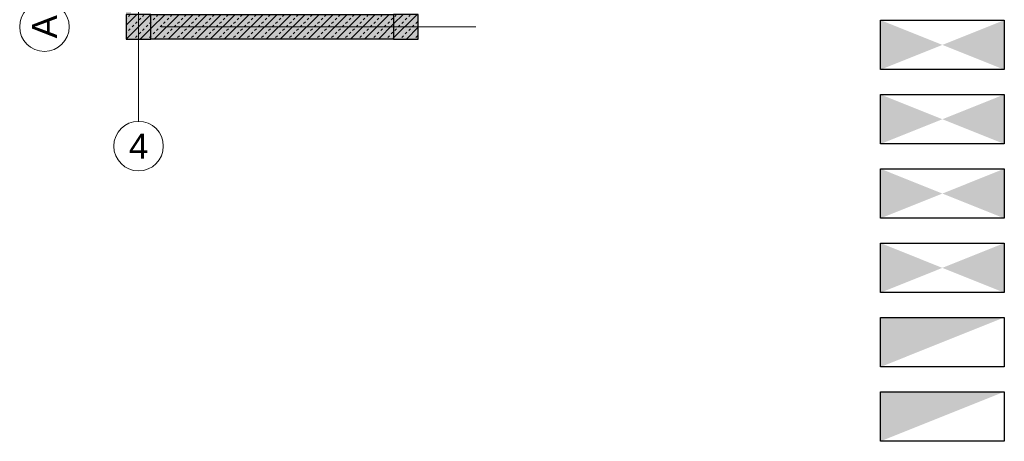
# Model space of a CAD drawing. Header units: metres. Extents: x -49 to 152, y -127 to 99.
# Tile 160 of 177: x 42.6 to 52.54, y -25.78 to -21.53. Entities that reach past the tile are written whole.
import ezdxf

# ---------------------------------------------------------------- set-up
doc = ezdxf.new("R2010")
doc.units = ezdxf.units.M
doc.linetypes.add('Achsen 01', pattern=[5.291531, 3.175, -1.058062, 0.352704, -0.705764])
doc.layers.add('013_Beton und Stahlbetonarbeiten-000 Sichtbeton-334 Außenwandöf', color=5, linetype='Continuous', lineweight=5, true_color=0x0000ff)
doc.layers.add('AV1-Achsen', color=1, linetype='Achsen 01', lineweight=18, true_color=0xff0000)
for name, color, linetype, lineweight in [('013_Beton und Stahlbetonarbeiten-330 Außenstützen', 7, 'Continuous', 25), ('013_Beton und Stahlbetonarbeiten-330 Außenwände', 7, 'Continuous', 25), ('_Legende (2D)', 7, 'Continuous', 9), ('_OG 3 (2D)', 7, 'Continuous', 9), ('Keine', 7, 'Continuous', 9)]:
    doc.layers.add(name, color=color, linetype=linetype, lineweight=lineweight)
doc.styles.add('Arial', font='arial.ttf')
pattern_1 = [(45, (0, 0), (0.07071068, -0.07071068), [0.025, -0.025])]
pattern_2 = [(-135, (0.03106, -0.03313), (0.07071068, -0.07071068), [])]

# ---------------------------------------------------------------- blocks, each defined once
blk = doc.blocks.new('OG 3 (2D)')
at = {"layer": '013_Beton und Stahlbetonarbeiten-330 Außenstützen', "linetype": 'Continuous', "lineweight": 0, "true_color": 0xc0c0c0}
for points in [[(43.925, -21.475), (43.675, -21.475), (43.675, -21.725), (43.925, -21.725)], [(46.625, -21.475), (46.375, -21.475), (46.375, -21.725), (46.625, -21.725)]]:
    blk.add_hatch(color=9, dxfattribs=at).paths.add_polyline_path(points)
at = {"layer": '013_Beton und Stahlbetonarbeiten-330 Außenstützen', "linetype": 'Continuous', "lineweight": 13}
h = blk.add_hatch(dxfattribs=at)
h.set_pattern_fill('Stahlbeton', color=251, style=0, pattern_type=2)
h.set_pattern_definition(pattern_1)
h.paths.add_polyline_path([(43.925, -21.475), (43.675, -21.475), (43.675, -21.725), (43.925, -21.725)])
h = blk.add_hatch(dxfattribs=at)
h.set_pattern_fill('Stahlbeton-1', color=251, style=0, pattern_type=2)
h.set_pattern_definition(pattern_2)
h.paths.add_polyline_path([(43.925, -21.475), (43.675, -21.475), (43.675, -21.725), (43.925, -21.725)])
h = blk.add_hatch(dxfattribs=at)
h.set_pattern_fill('Stahlbeton', color=251, style=0, pattern_type=2)
h.set_pattern_definition(pattern_1)
h.paths.add_polyline_path([(46.625, -21.475), (46.375, -21.475), (46.375, -21.725), (46.625, -21.725)])
h = blk.add_hatch(dxfattribs=at)
h.set_pattern_fill('Stahlbeton-1', color=251, style=0, pattern_type=2)
h.set_pattern_definition(pattern_2)
h.paths.add_polyline_path([(46.625, -21.475), (46.375, -21.475), (46.375, -21.725), (46.625, -21.725)])
at = {"layer": '013_Beton und Stahlbetonarbeiten-330 Außenwände', "linetype": 'Continuous', "lineweight": 0, "true_color": 0xc0c0c0}
blk.add_hatch(color=9, dxfattribs=at).paths.add_polyline_path([(46.375, -21.725), (43.925, -21.725), (43.925, -21.475), (46.375, -21.475)])
at = {"layer": '013_Beton und Stahlbetonarbeiten-330 Außenwände', "linetype": 'Continuous', "lineweight": 13}
h = blk.add_hatch(dxfattribs=at)
h.set_pattern_fill('Stahlbeton', color=251, style=0, pattern_type=2)
h.set_pattern_definition(pattern_1)
h.paths.add_polyline_path([(46.375, -21.725), (43.925, -21.725), (43.925, -21.475), (46.375, -21.475)])
h = blk.add_hatch(dxfattribs=at)
h.set_pattern_fill('Stahlbeton-1', color=251, style=0, pattern_type=2)
h.set_pattern_definition(pattern_2)
h.paths.add_polyline_path([(46.375, -21.725), (43.925, -21.725), (43.925, -21.475), (46.375, -21.475)])
at = {"layer": '013_Beton und Stahlbetonarbeiten-000 Sichtbeton-334 Außenwandöf', "color": 30}
for points in [[(43.725, -21.725), (43.675, -21.725), (43.725, -16.325), (43.675, -16.325)], [(46.625, -21.475), (46.575, -21.525), (46.625, -21.725), (46.575, -21.725)]]:
    blk.add_solid(points, dxfattribs=at)
at = {"layer": '013_Beton und Stahlbetonarbeiten-330 Außenstützen', "flags": 128}
for points in [[(43.925, -21.475), (43.675, -21.475), (43.675, -21.725), (43.925, -21.725)], [(46.625, -21.475), (46.375, -21.475), (46.375, -21.725), (46.625, -21.725)]]:
    blk.add_lwpolyline(points, close=True, dxfattribs=at)
at = {"layer": '013_Beton und Stahlbetonarbeiten-330 Außenwände', "flags": 128}
blk.add_lwpolyline([(46.375, -21.725), (43.925, -21.725), (43.925, -21.475), (46.375, -21.475)], close=True, dxfattribs=at)
at = {"layer": 'AV1-Achsen'}
for p, q in [((43.8, -22.555), (43.8, -14.65)), ((47.205, -21.6), (43.1, -21.6))]:
    blk.add_line(p, q, dxfattribs=at)
at = {"layer": 'AV1-Achsen', "linetype": 'Continuous'}
for centre in [(42.85, -21.6), (43.8, -22.805)]:
    blk.add_circle(centre, 0.25, dxfattribs=at)
at = {"layer": 'AV1-Achsen', "insert": (42.85, -21.6), "char_height": 0.2522, "attachment_point": 5, "rotation": 90, "line_spacing_factor": 0.969122, "style": 'Arial'}
blk.add_mtext('A', dxfattribs=at)
at = {"layer": 'AV1-Achsen', "insert": (43.8, -22.805), "char_height": 0.2522, "attachment_point": 5, "line_spacing_factor": 0.969122, "style": 'Arial'}
blk.add_mtext('4', dxfattribs=at)
blk = doc.blocks.new('Group-1012')
at = {"layer": 'Keine', "color": 212, "linetype": 'Continuous'}
blk.add_solid([(51.2916, -25.0333), (52.5416, -24.5333), (51.2916, -24.5333)], dxfattribs=at)
blk = doc.blocks.new('Group-1016')
at = {"layer": 'Keine', "color": 15, "linetype": 'Continuous'}
for points in [[(51.2916, -22.0333), (51.9166, -21.7833), (51.2916, -21.5333)], [(51.9166, -21.7833), (52.5416, -21.5333), (52.5416, -22.0333)]]:
    blk.add_solid(points, dxfattribs=at)
blk = doc.blocks.new('Group-1017')
at = {"layer": 'Keine', "color": 85, "linetype": 'Continuous'}
for points in [[(51.2916, -22.7833), (51.9166, -22.5333), (51.2916, -22.2833)], [(51.9166, -22.5333), (52.5416, -22.2833), (52.5416, -22.7833)]]:
    blk.add_solid(points, dxfattribs=at)
blk = doc.blocks.new('Group-1018')
at = {"layer": 'Keine', "color": 165, "linetype": 'Continuous'}
for points in [[(51.2916, -23.5333), (51.9166, -23.2833), (51.2916, -23.0333)], [(51.9166, -23.2833), (52.5416, -23.0333), (52.5416, -23.5333)]]:
    blk.add_solid(points, dxfattribs=at)
blk = doc.blocks.new('Group-1019')
at = {"layer": 'Keine', "color": 15, "linetype": 'Continuous'}
blk.add_solid([(51.2916, -25.7833), (52.5416, -25.2833), (51.2916, -25.2833)], dxfattribs=at)
blk = doc.blocks.new('Group-1022')
at = {"layer": 'Keine', "color": 7, "linetype": 'Continuous'}
for points in [[(51.2916, -24.2833), (51.9166, -24.0333), (51.2916, -23.7833)], [(51.9166, -24.0333), (52.5416, -23.7833), (52.5416, -24.2833)]]:
    blk.add_solid(points, dxfattribs=at)
blk = doc.blocks.new('Legende (2D)')
at = {"color": 255, "linetype": 'Continuous', "lineweight": 25, "transparency": 33554687}
for points in [[(51.2916, -21.5333), (52.5416, -21.5333), (52.5416, -22.0333), (51.2916, -22.0333)], [(51.2916, -22.2833), (52.5416, -22.2833), (52.5416, -22.7833), (51.2916, -22.7833)], [(51.2916, -23.0333), (52.5416, -23.0333), (52.5416, -23.5333), (51.2916, -23.5333)], [(51.2916, -23.7833), (52.5416, -23.7833), (52.5416, -24.2833), (51.2916, -24.2833)], [(51.2916, -24.5333), (52.5416, -24.5333), (52.5416, -25.0333), (51.2916, -25.0333)], [(51.2916, -25.2833), (52.5416, -25.2833), (52.5416, -25.7833), (51.2916, -25.7833)]]:
    blk.add_wipeout(points, dxfattribs=at).dxf.layer = 'Keine'
at = {"layer": 'Keine', "color": 15, "linetype": 'Continuous', "lineweight": 25, "transparency": 33554687, "flags": 128}
for points in [[(51.2916, -21.5333), (52.5416, -21.5333), (52.5416, -22.0333), (51.2916, -22.0333)], [(51.2916, -25.2833), (52.5416, -25.2833), (52.5416, -25.7833), (51.2916, -25.7833)]]:
    blk.add_lwpolyline(points, close=True, dxfattribs=at)
at = {"layer": 'Keine', "color": 85, "linetype": 'Continuous', "lineweight": 25, "transparency": 33554687, "flags": 128}
blk.add_lwpolyline([(51.2916, -22.2833), (52.5416, -22.2833), (52.5416, -22.7833), (51.2916, -22.7833)], close=True, dxfattribs=at)
at = {"layer": 'Keine', "color": 165, "linetype": 'Continuous', "lineweight": 25, "transparency": 33554687, "flags": 128}
blk.add_lwpolyline([(51.2916, -23.0333), (52.5416, -23.0333), (52.5416, -23.5333), (51.2916, -23.5333)], close=True, dxfattribs=at)
at = {"layer": 'Keine', "color": 7, "linetype": 'Continuous', "lineweight": 25, "transparency": 33554687, "flags": 128}
blk.add_lwpolyline([(51.2916, -23.7833), (52.5416, -23.7833), (52.5416, -24.2833), (51.2916, -24.2833)], close=True, dxfattribs=at)
at = {"layer": 'Keine', "color": 212, "linetype": 'Continuous', "lineweight": 25, "transparency": 33554687, "flags": 128}
blk.add_lwpolyline([(51.2916, -24.5333), (52.5416, -24.5333), (52.5416, -25.0333), (51.2916, -25.0333)], close=True, dxfattribs=at)
at = {"layer": 'Keine', "color": 15}
blk.add_blockref('Group-1016', (0, 0), dxfattribs=at)
at = {"layer": 'Keine', "color": 85}
blk.add_blockref('Group-1017', (0, 0), dxfattribs=at)
at = {"layer": 'Keine', "color": 165}
for name in ['Group-1018', 'Group-1022']:
    blk.add_blockref(name, (0, 0), dxfattribs=at)
at = {"layer": 'Keine', "color": 7}
for name in ['Group-1012', 'Group-1019']:
    blk.add_blockref(name, (0, 0), dxfattribs=at)

msp = doc.modelspace()

# ---------------------------------------------------------------- block references
at = {"layer": '_OG 3 (2D)'}
msp.add_blockref('OG 3 (2D)', (0, 0), dxfattribs=at)

# ---------------------------------------------------------------- next in the draw order: block references
at = {"layer": '_Legende (2D)'}
msp.add_blockref('Legende (2D)', (0, 0), dxfattribs=at)

doc.saveas('drawing.dxf')
